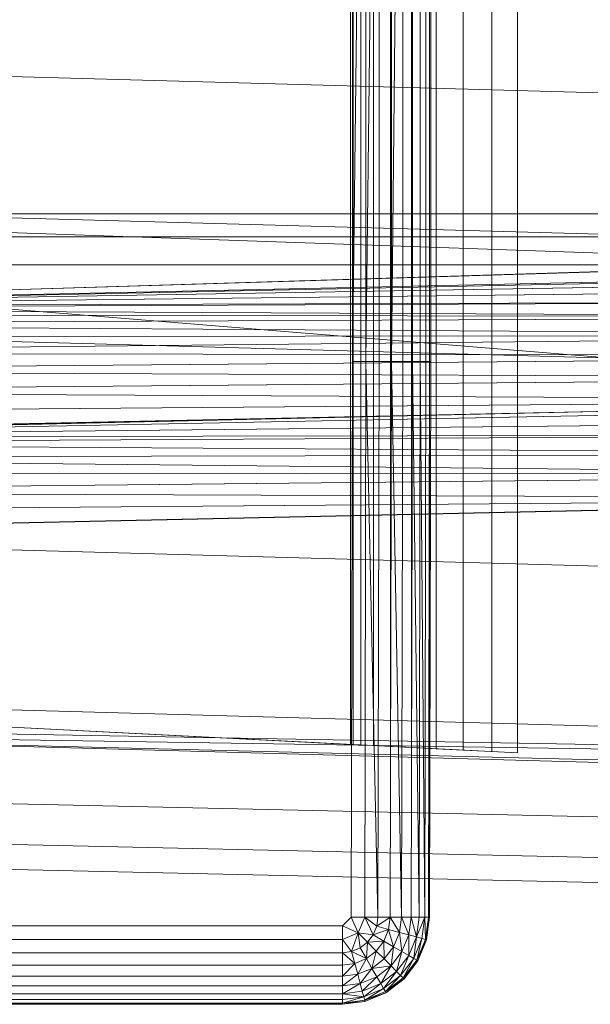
# Model space of a CAD drawing. Header units: metres. Extents: x 397.7 to 427.5, y 12.7 to 28.4.
# Tile 81 of 130: x 407.6486 to 407.7446, y 27.0313 to 27.1968. Entities that reach past the tile are written whole.
import ezdxf

# ---------------------------------------------------------------- set-up
doc = ezdxf.new("R2010")
doc.units = ezdxf.units.M
doc.layers.add('A-DETL-____-MBND', color=7, linetype='Continuous', lineweight=18)

# ---------------------------------------------------------------- blocks, each defined once
blk = doc.blocks.new('Family - Inodor P4-154500-07_CLI_AIRE_P4')
at = {"layer": 'A-DETL-____-MBND', "color": 253, "true_color": 0xaaaaaa}
for p, q in [((0.16489, 0.38826), (0.16489, 0.01465)), ((0.16489, 0.38826), (0.16489, 0.01465)), ((0.15161, 0.36098), (0.15161, 0.0437)), ((0.15205, 0.361), (0.15205, 0.04368)), ((0.15334, 0.36106), (0.15334, 0.04361)), ((0.15546, 0.36117), (0.15546, 0.04351)), ((0.15833, 0.36132), (0.15833, 0.04336)), ((0.16188, 0.3615), (0.16187, 0.04318)), ((0.16598, 0.36171), (0.16598, 0.04297)), ((0.17052, 0.36194), (0.17052, 0.04274)), ((0.17536, 0.36218), (0.17536, 0.04249)), ((0.17966, 0.04228), (0.17966, 0.3624)), ((0.15191, 0.10805), (0.15191, 0.29485)), ((0.15191, 0.29485), (0.15191, 0.10805)), ((0.15419, 0.29485), (0.15191, 0.10805)), ((0.15191, 0.10805), (0.15191, 0.29485)), ((0.15191, 0.10805), (0.15419, 0.29485)), ((0.15419, 0.10805), (0.15419, 0.29485)), ((0.15641, 0.29485), (0.15419, 0.10805)), ((0.15419, 0.10805), (0.15419, 0.29485)), ((0.15419, 0.10805), (0.15419, 0.29485)), ((0.15419, 0.10805), (0.15641, 0.29485)), ((0.15641, 0.10805), (0.15641, 0.29485)), ((0.15641, 0.10805), (0.15641, 0.29485)), ((0.15641, 0.10805), (0.15641, 0.29485)), ((0.15849, 0.10805), (0.15849, 0.29485)), ((0.15849, 0.29485), (0.15849, 0.10805)), ((0.16037, 0.29485), (0.15849, 0.10805)), ((0.15849, 0.10805), (0.15849, 0.29485)), ((0.15849, 0.10805), (0.16037, 0.29485)), ((0.16037, 0.10805), (0.16037, 0.29485)), ((0.16037, 0.10805), (0.16037, 0.29485)), ((0.16037, 0.10805), (0.16037, 0.29485)), ((0.162, 0.10805), (0.162, 0.29485)), ((0.162, 0.29485), (0.162, 0.10805)), ((0.162, 0.10805), (0.162, 0.29485)), ((0.16332, 0.10805), (0.16332, 0.29485)), ((0.16332, 0.29485), (0.16332, 0.10805)), ((0.16332, 0.10805), (0.16332, 0.29485)), ((0.16429, 0.10805), (0.16429, 0.29485)), ((0.16429, 0.29485), (0.16429, 0.10805)), ((0.16429, 0.10805), (0.16429, 0.29485)), ((0.16489, 0.10805), (0.16489, 0.29485)), ((0.16489, 0.29485), (0.16489, 0.10805)), ((0.16489, 0.10805), (0.16489, 0.29485)), ((0.16509, 0.29485), (0.16509, 0.10805)), ((0.16509, 0.29485), (0.16509, 0.10805)), ((0.51095, 0.14444), (0.00127, 0.15852)), ((0.51095, 0.12067), (0.00127, 0.13475)), ((0.52327, 0.1334), (0.00127, 0.11723)), ((0.28176, 0.13288), (0.00186, 0.13288)), ((0.28176, 0.13288), (0.00186, 0.13288)), ((0.28176, 0.12326), (0.00186, 0.13288)), ((0.28176, 0.12326), (0.00186, 0.13288)), ((0.00186, 0.13288), (0.28176, 0.13288)), ((0.28176, 0.13288), (0.00186, 0.13288)), ((0.00187, 0.11726), (0.52327, 0.1334)), ((0.00187, 0.11726), (0.52327, 0.1334)), ((0.00187, 0.11726), (0.51154, 0.13288)), ((0.00187, 0.11726), (0.51154, 0.13288)), ((0.00186, 0.12899), (0.28176, 0.12899)), ((0.28176, 0.12899), (0.00186, 0.12899)), ((0.00186, 0.12431), (0.28176, 0.12431)), ((0.28176, 0.12431), (0.00186, 0.12431)), ((0.28175, 0.10165), (0.00186, 0.12431)), ((0.28175, 0.10165), (0.00186, 0.12431)), ((0.00187, 0.11726), (0.28176, 0.12326)), ((0.00187, 0.11726), (0.28176, 0.12326)), ((0.28176, 0.12326), (0.00187, 0.11726)), ((0.00187, 0.11726), (0.28176, 0.12326)), ((0.28176, 0.12295), (0.00187, 0.11726)), ((0.00187, 0.11726), (0.28176, 0.12295)), ((0.28176, 0.12197), (0.00187, 0.11726)), ((0.00187, 0.11726), (0.28176, 0.12197)), ((0.28176, 0.12037), (0.00187, 0.11726)), ((0.00187, 0.11726), (0.28176, 0.12037)), ((0.28176, 0.11819), (0.00187, 0.11726)), ((0.00187, 0.11694), (0.28176, 0.11819)), ((0.00187, 0.11726), (0.28176, 0.11819)), ((0.00187, 0.11694), (0.28176, 0.11819)), ((0.28176, 0.11552), (0.00187, 0.11694)), ((0.28176, 0.11552), (0.00187, 0.11694)), ((0.28176, 0.11552), (0.00187, 0.11596)), ((0.28176, 0.11552), (0.00187, 0.11596)), ((0.28176, 0.11552), (0.00187, 0.11436)), ((0.00187, 0.11436), (0.28176, 0.11552)), ((0.28176, 0.11242), (0.00187, 0.11436)), ((0.28176, 0.11242), (0.00187, 0.11436)), ((0.51095, 0.09991), (0.00127, 0.11399)), ((0.28176, 0.11242), (0.00187, 0.11219)), ((0.00187, 0.10951), (0.28176, 0.11242)), ((0.00187, 0.11219), (0.28176, 0.11242)), ((0.00187, 0.10951), (0.28176, 0.11242)), ((0.28176, 0.10898), (0.00187, 0.10951)), ((0.28176, 0.10898), (0.00187, 0.10951)), ((0.28176, 0.10898), (0.00187, 0.10641)), ((0.00187, 0.10641), (0.28176, 0.10898)), ((0.15171, 0.01465), (0.15191, 0.10805)), ((0.15191, 0.10805), (0.15171, 0.01465)), ((0.15191, 0.10805), (0.15171, 0.01465)), ((0.15419, 0.10805), (0.15191, 0.10805)), ((0.15419, 0.10805), (0.15191, 0.10805)), ((0.15419, 0.10805), (0.15399, 0.01465)), ((0.15419, 0.10805), (0.15399, 0.01465)), ((0.15399, 0.01465), (0.15419, 0.10805)), ((0.15641, 0.10805), (0.15419, 0.10805)), ((0.15641, 0.10805), (0.15419, 0.10805)), ((0.15621, 0.01465), (0.15419, 0.10805)), ((0.15621, 0.01465), (0.15419, 0.10805)), ((0.15641, 0.10805), (0.15621, 0.01465)), ((0.15641, 0.10805), (0.15621, 0.01465)), ((0.15641, 0.10805), (0.15621, 0.01465)), ((0.15641, 0.10805), (0.15849, 0.10805)), ((0.15849, 0.10805), (0.15641, 0.10805)), ((0.15849, 0.10805), (0.15829, 0.01465)), ((0.15849, 0.10805), (0.15829, 0.01465)), ((0.15829, 0.01465), (0.15849, 0.10805)), ((0.16037, 0.10805), (0.15849, 0.10805)), ((0.16037, 0.10805), (0.15849, 0.10805)), ((0.16017, 0.01465), (0.15849, 0.10805)), ((0.16017, 0.01465), (0.15849, 0.10805)), ((0.16037, 0.10805), (0.16017, 0.01465)), ((0.16037, 0.10805), (0.16017, 0.01465)), ((0.16037, 0.10805), (0.16017, 0.01465)), ((0.16037, 0.10805), (0.162, 0.10805)), ((0.162, 0.10805), (0.16037, 0.10805)), ((0.162, 0.10805), (0.1618, 0.01465)), ((0.162, 0.10805), (0.1618, 0.01465)), ((0.1618, 0.01465), (0.162, 0.10805)), ((0.16332, 0.10805), (0.162, 0.10805)), ((0.162, 0.10805), (0.16332, 0.10805)), ((0.16332, 0.10805), (0.162, 0.10805)), ((0.16312, 0.01465), (0.162, 0.10805)), ((0.16312, 0.01465), (0.162, 0.10805)), ((0.16332, 0.10805), (0.16312, 0.01465)), ((0.16332, 0.10805), (0.16312, 0.01465)), ((0.16312, 0.01465), (0.16332, 0.10805)), ((0.16429, 0.10805), (0.16332, 0.10805)), ((0.16332, 0.10805), (0.16429, 0.10805)), ((0.16429, 0.10805), (0.16332, 0.10805)), ((0.16409, 0.01465), (0.16332, 0.10805)), ((0.16409, 0.01465), (0.16332, 0.10805)), ((0.16429, 0.10805), (0.16409, 0.01465)), ((0.16429, 0.10805), (0.16409, 0.01465)), ((0.16429, 0.10805), (0.16409, 0.01465)), ((0.16489, 0.10805), (0.16429, 0.10805)), ((0.16429, 0.10805), (0.16489, 0.10805)), ((0.16489, 0.10805), (0.16429, 0.10805)), ((0.16489, 0.10805), (0.16469, 0.01465)), ((0.16489, 0.10805), (0.16469, 0.01465)), ((0.16469, 0.01465), (0.16489, 0.10805)), ((0.16509, 0.10805), (0.16489, 0.10805)), ((0.16509, 0.10805), (0.16489, 0.01465)), ((0.16489, 0.10805), (0.16509, 0.10805)), ((0.16509, 0.10805), (0.16489, 0.01465)), ((0.16509, 0.10805), (0.16489, 0.10805)), ((0.16489, 0.01465), (0.16489, 0.10805)), ((0.16489, 0.01465), (0.16489, 0.10805)), ((0.28176, 0.10533), (0.00187, 0.10641)), ((0.28176, 0.10533), (0.00187, 0.10641)), ((0.28176, 0.10533), (0.00187, 0.10298)), ((0.00187, 0.10298), (0.28176, 0.10533)), ((0.28176, 0.10156), (0.00187, 0.10298)), ((0.28176, 0.10156), (0.00187, 0.10298)), ((0.28176, 0.10156), (0.00127, 0.09542)), ((0.28176, 0.10156), (0.00187, 0.09932)), ((0.00187, 0.09555), (0.28176, 0.10156)), ((0.00187, 0.09932), (0.28176, 0.10156)), ((0.00187, 0.09555), (0.28176, 0.10156)), ((0.28175, 0.10165), (0.00192, 0.09531)), ((0.00192, 0.09531), (0.28175, 0.10165)), ((0.28181, 0.10065), (0.00192, 0.09531)), ((0.00192, 0.09531), (0.28181, 0.10065)), ((0.28181, 0.0982), (0.00192, 0.09531)), ((0.00192, 0.09531), (0.28181, 0.0982)), ((0.28181, 0.09576), (0.00192, 0.09531)), ((0.00192, 0.09431), (0.28181, 0.09576)), ((0.00192, 0.09531), (0.28181, 0.09576)), ((0.00192, 0.09431), (0.28181, 0.09576)), ((0.28181, 0.09248), (0.00192, 0.09431)), ((0.28181, 0.09248), (0.00192, 0.09431)), ((0.28181, 0.09248), (0.00192, 0.09185)), ((0.00192, 0.09185), (0.28181, 0.09248)), ((0.28181, 0.08906), (0.00192, 0.09185)), ((0.28181, 0.08906), (0.00192, 0.09185)), ((0.28181, 0.08906), (0.00192, 0.08942)), ((0.28181, 0.08906), (0.00192, 0.08942)), ((0.28181, 0.08906), (0.00192, 0.08614)), ((0.00192, 0.08614), (0.28181, 0.08906)), ((0.28181, 0.08497), (0.00192, 0.08614)), ((0.28181, 0.08497), (0.00192, 0.08614)), ((0.28181, 0.08497), (0.00127, 0.07882)), ((0.28181, 0.08497), (0.00192, 0.08272)), ((0.00192, 0.07896), (0.28181, 0.08497)), ((0.00192, 0.08272), (0.28181, 0.08497)), ((0.00192, 0.07896), (0.28181, 0.08497)), ((0.51095, 0.06488), (0.00127, 0.07896)), ((0.51095, 0.03799), (0.00127, 0.05207)), ((0.01521, 0.05064), (0.15161, 0.0437)), ((0.17966, 0.04228), (0.01521, 0.05064)), ((0.51095, 0.03799), (0.00127, 0.04712)), ((0.51095, 0.03799), (0.00127, 0.04594)), ((0.51095, 0.03305), (0.00127, 0.04594)), ((0.51095, 0.03186), (0.00127, 0.04594)), ((0.15161, 0.0437), (0.15205, 0.04368)), ((0.15205, 0.04368), (0.15334, 0.04361)), ((0.15334, 0.04361), (0.15546, 0.04351)), ((0.15546, 0.04351), (0.15833, 0.04336)), ((0.15833, 0.04336), (0.16187, 0.04318)), ((0.16187, 0.04318), (0.16598, 0.04297)), ((0.16598, 0.04297), (0.17052, 0.04274)), ((0.17052, 0.04274), (0.17536, 0.04249)), ((0.17536, 0.04249), (0.17966, 0.04228)), ((0.00056, 0.03582), (0.31998, 0.0287)), ((0.00056, 0.03582), (0.31998, 0.0287)), ((0.00022, 0.02899), (0.31971, 0.02187)), ((0.00022, 0.02899), (0.31971, 0.02187)), ((0, 0.02477), (0.31954, 0.01764)), ((0, 0.02477), (0.31954, 0.01764)), ((0.15171, 0.01465), (0.15024, 0.01318)), ((0.15171, 0.01465), (0.15024, 0.01318)), ((0.15024, 0.01318), (0.15171, 0.01465)), ((0.15399, 0.01465), (0.15171, 0.01465)), ((0.15289, 0.012), (0.15171, 0.01465)), ((0.15399, 0.01465), (0.15171, 0.01465)), ((0.15289, 0.012), (0.15171, 0.01465)), ((0.15399, 0.01465), (0.15289, 0.012)), ((0.15289, 0.012), (0.15399, 0.01465)), ((0.15621, 0.01465), (0.15399, 0.01465)), ((0.156, 0.01311), (0.15399, 0.01465)), ((0.15621, 0.01465), (0.15399, 0.01465)), ((0.156, 0.01311), (0.15399, 0.01465)), ((0.15399, 0.01465), (0.15621, 0.01465)), ((0.156, 0.01311), (0.15399, 0.01465)), ((0.15541, 0.01167), (0.15399, 0.01465)), ((0.15541, 0.01167), (0.15399, 0.01465)), ((0.15621, 0.01465), (0.156, 0.01311)), ((0.15829, 0.01465), (0.156, 0.01311)), ((0.156, 0.01311), (0.15621, 0.01465)), ((0.156, 0.01311), (0.15621, 0.01465)), ((0.156, 0.01311), (0.15829, 0.01465)), ((0.15829, 0.01465), (0.15621, 0.01465)), ((0.15829, 0.01465), (0.15621, 0.01465)), ((0.15829, 0.01465), (0.15621, 0.01465)), ((0.15829, 0.01465), (0.15801, 0.01257)), ((0.15801, 0.01257), (0.15829, 0.01465)), ((0.15801, 0.01257), (0.15829, 0.01465)), ((0.16017, 0.01465), (0.15829, 0.01465)), ((0.16017, 0.01465), (0.15829, 0.01465)), ((0.16017, 0.01465), (0.15829, 0.01465)), ((0.15983, 0.01208), (0.15829, 0.01465)), ((0.15983, 0.01208), (0.15829, 0.01465)), ((0.16017, 0.01465), (0.15983, 0.01208)), ((0.16017, 0.01465), (0.15983, 0.01208)), ((0.15983, 0.01208), (0.16017, 0.01465)), ((0.1618, 0.01465), (0.16017, 0.01465)), ((0.1618, 0.01465), (0.16017, 0.01465)), ((0.1618, 0.01465), (0.16017, 0.01465)), ((0.1614, 0.01166), (0.16017, 0.01465)), ((0.1614, 0.01166), (0.16017, 0.01465)), ((0.1618, 0.01465), (0.1614, 0.01166)), ((0.1618, 0.01465), (0.1614, 0.01166)), ((0.1614, 0.01166), (0.1618, 0.01465)), ((0.16312, 0.01465), (0.1618, 0.01465)), ((0.16312, 0.01465), (0.1618, 0.01465)), ((0.16312, 0.01465), (0.1618, 0.01465)), ((0.16268, 0.01132), (0.1618, 0.01465)), ((0.16268, 0.01132), (0.1618, 0.01465)), ((0.16312, 0.01465), (0.16268, 0.01132)), ((0.16312, 0.01465), (0.16268, 0.01132)), ((0.16409, 0.01465), (0.16268, 0.01132)), ((0.16268, 0.01132), (0.16312, 0.01465)), ((0.16268, 0.01132), (0.16409, 0.01465)), ((0.16409, 0.01465), (0.16312, 0.01465)), ((0.16409, 0.01465), (0.16312, 0.01465)), ((0.16409, 0.01465), (0.16312, 0.01465)), ((0.16409, 0.01465), (0.16362, 0.01106)), ((0.16362, 0.01106), (0.16409, 0.01465)), ((0.16362, 0.01106), (0.16409, 0.01465)), ((0.16469, 0.01465), (0.16409, 0.01465)), ((0.16469, 0.01465), (0.16409, 0.01465)), ((0.16469, 0.01465), (0.16409, 0.01465)), ((0.16419, 0.01091), (0.16409, 0.01465)), ((0.16419, 0.01091), (0.16409, 0.01465)), ((0.16469, 0.01465), (0.16419, 0.01091)), ((0.16469, 0.01465), (0.16419, 0.01091)), ((0.16419, 0.01091), (0.16469, 0.01465)), ((0.16489, 0.01465), (0.16439, 0.01086)), ((0.16489, 0.01465), (0.16439, 0.01086)), ((0.16489, 0.01465), (0.16439, 0.01086)), ((0.16489, 0.01465), (0.16439, 0.01086)), ((0.16439, 0.01086), (0.16469, 0.01465)), ((0.16439, 0.01086), (0.16469, 0.01465)), ((0.16489, 0.01465), (0.16469, 0.01465)), ((0.16489, 0.01465), (0.16469, 0.01465)), ((0.16489, 0.01465), (0.16469, 0.01465)), ((0.15024, 0.01318), (0.01521, 0.01318)), ((0.01521, 0.01318), (0.15024, 0.01318)), ((0.15024, 0.01318), (0.01521, 0.01318)), ((0.15289, 0.012), (0.15024, 0.01318)), ((0.15024, 0.0109), (0.15024, 0.01318)), ((0.15289, 0.012), (0.15024, 0.01318)), ((0.15024, 0.01318), (0.15024, 0.0109)), ((0.15289, 0.012), (0.15024, 0.0109)), ((0.15024, 0.0109), (0.15289, 0.012)), ((0.15178, 0.00888), (0.15289, 0.012)), ((0.15178, 0.00888), (0.15289, 0.012)), ((0.15541, 0.01167), (0.15289, 0.012)), ((0.15446, 0.01043), (0.15289, 0.012)), ((0.15322, 0.00948), (0.15289, 0.012)), ((0.15541, 0.01167), (0.15289, 0.012)), ((0.15541, 0.01167), (0.15289, 0.012)), ((0.15446, 0.01043), (0.15289, 0.012)), ((0.15446, 0.01043), (0.15289, 0.012)), ((0.15322, 0.00948), (0.15289, 0.012)), ((0.15322, 0.00948), (0.15289, 0.012)), ((0.15541, 0.01167), (0.15446, 0.01043)), ((0.15541, 0.01167), (0.15446, 0.01043)), ((0.15446, 0.01043), (0.15541, 0.01167)), ((0.156, 0.01311), (0.15541, 0.01167)), ((0.156, 0.01311), (0.15541, 0.01167)), ((0.15541, 0.01167), (0.156, 0.01311)), ((0.15801, 0.01257), (0.15541, 0.01167)), ((0.15541, 0.01167), (0.15801, 0.01257)), ((0.15721, 0.01062), (0.15541, 0.01167)), ((0.15721, 0.01062), (0.15541, 0.01167)), ((0.15721, 0.01062), (0.15541, 0.01167)), ((0.15801, 0.01257), (0.156, 0.01311)), ((0.15801, 0.01257), (0.156, 0.01311)), ((0.15801, 0.01257), (0.156, 0.01311)), ((0.15801, 0.01257), (0.15721, 0.01062)), ((0.15721, 0.01062), (0.15801, 0.01257)), ((0.15721, 0.01062), (0.15801, 0.01257)), ((0.15983, 0.01208), (0.15801, 0.01257)), ((0.15983, 0.01208), (0.15801, 0.01257)), ((0.15983, 0.01208), (0.15801, 0.01257)), ((0.15884, 0.00968), (0.15801, 0.01257)), ((0.15884, 0.00968), (0.15801, 0.01257)), ((0.15983, 0.01208), (0.15884, 0.00968)), ((0.15983, 0.01208), (0.15884, 0.00968)), ((0.15884, 0.00968), (0.15983, 0.01208)), ((0.1614, 0.01166), (0.15983, 0.01208)), ((0.1614, 0.01166), (0.15983, 0.01208)), ((0.1614, 0.01166), (0.15983, 0.01208)), ((0.16025, 0.00887), (0.15983, 0.01208)), ((0.16025, 0.00887), (0.15983, 0.01208)), ((0.1614, 0.01166), (0.16025, 0.00887)), ((0.1614, 0.01166), (0.16025, 0.00887)), ((0.16025, 0.00887), (0.1614, 0.01166)), ((0.16139, 0.00821), (0.1614, 0.01166)), ((0.16139, 0.00821), (0.1614, 0.01166)), ((0.16268, 0.01132), (0.1614, 0.01166)), ((0.16268, 0.01132), (0.1614, 0.01166)), ((0.16268, 0.01132), (0.1614, 0.01166)), ((0.15024, 0.0109), (0.01521, 0.0109)), ((0.01521, 0.0109), (0.15024, 0.0109)), ((0.15024, 0.0109), (0.01521, 0.0109)), ((0.15178, 0.00888), (0.15024, 0.0109)), ((0.15024, 0.00868), (0.15024, 0.0109)), ((0.15178, 0.00888), (0.15024, 0.0109)), ((0.15178, 0.00888), (0.15024, 0.0109)), ((0.15024, 0.00868), (0.15024, 0.0109)), ((0.15024, 0.0109), (0.15024, 0.00868)), ((0.15446, 0.01043), (0.15322, 0.00948)), ((0.15446, 0.01043), (0.15322, 0.00948)), ((0.15322, 0.00948), (0.15446, 0.01043)), ((0.15426, 0.00768), (0.15446, 0.01043)), ((0.15426, 0.00768), (0.15446, 0.01043)), ((0.15721, 0.01062), (0.15446, 0.01043)), ((0.15446, 0.01043), (0.15721, 0.01062)), ((0.15593, 0.00896), (0.15446, 0.01043)), ((0.15593, 0.00896), (0.15446, 0.01043)), ((0.15593, 0.00896), (0.15446, 0.01043)), ((0.15721, 0.01062), (0.15593, 0.00896)), ((0.15593, 0.00896), (0.15721, 0.01062)), ((0.15593, 0.00896), (0.15721, 0.01062)), ((0.15884, 0.00968), (0.15721, 0.01062)), ((0.15884, 0.00968), (0.15721, 0.01062)), ((0.15884, 0.00968), (0.15721, 0.01062)), ((0.15726, 0.00763), (0.15721, 0.01062)), ((0.15726, 0.00763), (0.15721, 0.01062)), ((0.16268, 0.01132), (0.16139, 0.00821)), ((0.16268, 0.01132), (0.16139, 0.00821)), ((0.16139, 0.00821), (0.16268, 0.01132)), ((0.16223, 0.00772), (0.16268, 0.01132)), ((0.16223, 0.00772), (0.16268, 0.01132)), ((0.16362, 0.01106), (0.16223, 0.00772)), ((0.16362, 0.01106), (0.16223, 0.00772)), ((0.16223, 0.00772), (0.16362, 0.01106)), ((0.16362, 0.01106), (0.16268, 0.01132)), ((0.16362, 0.01106), (0.16268, 0.01132)), ((0.16362, 0.01106), (0.16268, 0.01132)), ((0.16275, 0.00743), (0.16362, 0.01106)), ((0.16275, 0.00743), (0.16362, 0.01106)), ((0.16419, 0.01091), (0.16275, 0.00743)), ((0.16419, 0.01091), (0.16275, 0.00743)), ((0.16275, 0.00743), (0.16419, 0.01091)), ((0.16292, 0.00733), (0.16419, 0.01091)), ((0.16292, 0.00733), (0.16419, 0.01091)), ((0.16439, 0.01086), (0.16292, 0.00733)), ((0.16439, 0.01086), (0.16292, 0.00733)), ((0.16439, 0.01086), (0.16292, 0.00733)), ((0.16439, 0.01086), (0.16292, 0.00733)), ((0.16419, 0.01091), (0.16362, 0.01106)), ((0.16419, 0.01091), (0.16362, 0.01106)), ((0.16419, 0.01091), (0.16362, 0.01106)), ((0.16439, 0.01086), (0.16419, 0.01091)), ((0.16439, 0.01086), (0.16419, 0.01091)), ((0.16439, 0.01086), (0.16419, 0.01091)), ((0.15024, 0.00868), (0.01521, 0.00868)), ((0.01521, 0.00868), (0.15024, 0.00868)), ((0.15024, 0.00868), (0.01521, 0.00868)), ((0.15178, 0.00888), (0.15024, 0.00868)), ((0.15178, 0.00888), (0.15024, 0.00868)), ((0.15024, 0.00868), (0.15178, 0.00888)), ((0.15024, 0.0066), (0.15024, 0.00868)), ((0.15232, 0.00687), (0.15024, 0.00868)), ((0.15024, 0.00868), (0.15024, 0.0066)), ((0.15232, 0.00687), (0.15024, 0.00868)), ((0.15024, 0.0066), (0.15024, 0.00868)), ((0.15322, 0.00948), (0.15178, 0.00888)), ((0.15322, 0.00948), (0.15178, 0.00888)), ((0.15178, 0.00888), (0.15322, 0.00948)), ((0.15178, 0.00888), (0.15232, 0.00687)), ((0.15426, 0.00768), (0.15178, 0.00888)), ((0.15232, 0.00687), (0.15178, 0.00888)), ((0.15426, 0.00768), (0.15178, 0.00888)), ((0.15232, 0.00687), (0.15178, 0.00888)), ((0.15426, 0.00768), (0.15322, 0.00948)), ((0.15426, 0.00768), (0.15322, 0.00948)), ((0.15426, 0.00768), (0.15322, 0.00948)), ((0.15593, 0.00896), (0.15426, 0.00768)), ((0.15593, 0.00896), (0.15426, 0.00768)), ((0.15426, 0.00768), (0.15593, 0.00896)), ((0.1552, 0.00605), (0.15593, 0.00896)), ((0.1552, 0.00605), (0.15593, 0.00896)), ((0.15726, 0.00763), (0.15593, 0.00896)), ((0.15726, 0.00763), (0.15593, 0.00896)), ((0.15726, 0.00763), (0.15593, 0.00896)), ((0.15884, 0.00968), (0.15726, 0.00763)), ((0.15884, 0.00968), (0.15726, 0.00763)), ((0.15726, 0.00763), (0.15884, 0.00968)), ((0.15841, 0.00648), (0.15884, 0.00968)), ((0.15841, 0.00648), (0.15884, 0.00968)), ((0.16025, 0.00887), (0.15841, 0.00648)), ((0.16025, 0.00887), (0.15841, 0.00648)), ((0.15841, 0.00648), (0.16025, 0.00887)), ((0.16025, 0.00887), (0.15884, 0.00968)), ((0.16025, 0.00887), (0.15884, 0.00968)), ((0.16025, 0.00887), (0.15884, 0.00968)), ((0.15935, 0.00554), (0.16025, 0.00887)), ((0.15935, 0.00554), (0.16025, 0.00887)), ((0.16139, 0.00821), (0.16025, 0.00887)), ((0.16139, 0.00821), (0.16025, 0.00887)), ((0.16139, 0.00821), (0.16025, 0.00887)), ((0.15232, 0.00687), (0.15024, 0.0066)), ((0.15232, 0.00687), (0.15024, 0.0066)), ((0.15024, 0.00472), (0.15232, 0.00687)), ((0.15024, 0.0066), (0.15232, 0.00687)), ((0.15024, 0.00472), (0.15232, 0.00687)), ((0.15426, 0.00768), (0.15232, 0.00687)), ((0.15426, 0.00768), (0.15232, 0.00687)), ((0.15232, 0.00687), (0.15426, 0.00768)), ((0.15281, 0.00505), (0.15232, 0.00687)), ((0.15281, 0.00505), (0.15232, 0.00687)), ((0.15281, 0.00505), (0.15232, 0.00687)), ((0.15281, 0.00505), (0.15426, 0.00768)), ((0.15281, 0.00505), (0.15426, 0.00768)), ((0.1552, 0.00605), (0.15426, 0.00768)), ((0.1552, 0.00605), (0.15426, 0.00768)), ((0.1552, 0.00605), (0.15426, 0.00768)), ((0.15726, 0.00763), (0.1552, 0.00605)), ((0.15726, 0.00763), (0.1552, 0.00605)), ((0.1552, 0.00605), (0.15726, 0.00763)), ((0.15841, 0.00648), (0.15726, 0.00763)), ((0.15841, 0.00648), (0.15726, 0.00763)), ((0.15841, 0.00648), (0.15726, 0.00763)), ((0.16139, 0.00821), (0.15935, 0.00554)), ((0.16139, 0.00821), (0.15935, 0.00554)), ((0.15935, 0.00554), (0.16139, 0.00821)), ((0.16003, 0.00485), (0.16139, 0.00821)), ((0.16003, 0.00485), (0.16139, 0.00821)), ((0.16223, 0.00772), (0.16003, 0.00485)), ((0.16223, 0.00772), (0.16003, 0.00485)), ((0.16003, 0.00485), (0.16223, 0.00772)), ((0.16045, 0.00443), (0.16223, 0.00772)), ((0.16045, 0.00443), (0.16223, 0.00772)), ((0.16275, 0.00743), (0.16045, 0.00443)), ((0.16275, 0.00743), (0.16045, 0.00443)), ((0.16045, 0.00443), (0.16275, 0.00743)), ((0.1606, 0.00429), (0.16275, 0.00743)), ((0.1606, 0.00429), (0.16275, 0.00743)), ((0.16292, 0.00733), (0.1606, 0.00429)), ((0.16292, 0.00733), (0.1606, 0.00429)), ((0.16292, 0.00733), (0.1606, 0.00429)), ((0.16292, 0.00733), (0.1606, 0.00429)), ((0.16223, 0.00772), (0.16139, 0.00821)), ((0.16223, 0.00772), (0.16139, 0.00821)), ((0.16223, 0.00772), (0.16139, 0.00821)), ((0.16275, 0.00743), (0.16223, 0.00772)), ((0.16275, 0.00743), (0.16223, 0.00772)), ((0.16275, 0.00743), (0.16223, 0.00772)), ((0.16292, 0.00733), (0.16275, 0.00743)), ((0.16292, 0.00733), (0.16275, 0.00743)), ((0.16292, 0.00733), (0.16275, 0.00743)), ((0.15024, 0.0066), (0.01521, 0.0066)), ((0.01521, 0.0066), (0.15024, 0.0066)), ((0.15024, 0.0066), (0.01521, 0.0066)), ((0.15024, 0.00472), (0.15024, 0.0066)), ((0.15024, 0.00472), (0.15024, 0.0066)), ((0.15024, 0.0066), (0.15024, 0.00472)), ((0.15281, 0.00505), (0.15024, 0.00472)), ((0.15281, 0.00505), (0.15024, 0.00472)), ((0.15024, 0.00309), (0.15281, 0.00505)), ((0.15024, 0.00472), (0.15281, 0.00505)), ((0.15024, 0.00309), (0.15281, 0.00505)), ((0.1552, 0.00605), (0.15281, 0.00505)), ((0.1552, 0.00605), (0.15281, 0.00505)), ((0.15281, 0.00505), (0.1552, 0.00605)), ((0.15323, 0.00348), (0.15281, 0.00505)), ((0.15323, 0.00348), (0.15281, 0.00505)), ((0.15323, 0.00348), (0.15281, 0.00505)), ((0.15323, 0.00348), (0.1552, 0.00605)), ((0.15323, 0.00348), (0.1552, 0.00605)), ((0.15841, 0.00648), (0.1552, 0.00605)), ((0.1552, 0.00605), (0.15841, 0.00648)), ((0.15602, 0.00464), (0.1552, 0.00605)), ((0.15602, 0.00464), (0.1552, 0.00605)), ((0.15602, 0.00464), (0.1552, 0.00605)), ((0.15841, 0.00648), (0.15602, 0.00464)), ((0.15602, 0.00464), (0.15841, 0.00648)), ((0.15602, 0.00464), (0.15841, 0.00648)), ((0.15668, 0.0035), (0.15841, 0.00648)), ((0.15668, 0.0035), (0.15841, 0.00648)), ((0.15935, 0.00554), (0.15668, 0.0035)), ((0.15935, 0.00554), (0.15668, 0.0035)), ((0.15668, 0.0035), (0.15935, 0.00554)), ((0.15716, 0.00265), (0.15935, 0.00554)), ((0.15716, 0.00265), (0.15935, 0.00554)), ((0.15935, 0.00554), (0.15841, 0.00648)), ((0.15935, 0.00554), (0.15841, 0.00648)), ((0.15935, 0.00554), (0.15841, 0.00648)), ((0.16003, 0.00485), (0.15935, 0.00554)), ((0.16003, 0.00485), (0.15935, 0.00554)), ((0.16003, 0.00485), (0.15935, 0.00554)), ((0.15024, 0.00472), (0.01521, 0.00472)), ((0.01521, 0.00472), (0.15024, 0.00472)), ((0.15024, 0.00472), (0.01521, 0.00472)), ((0.15024, 0.00309), (0.15024, 0.00472)), ((0.15024, 0.00309), (0.15024, 0.00472)), ((0.15024, 0.00472), (0.15024, 0.00309)), ((0.15323, 0.00348), (0.15024, 0.00309)), ((0.15323, 0.00348), (0.15024, 0.00309)), ((0.15024, 0.00177), (0.15323, 0.00348)), ((0.15024, 0.00309), (0.15323, 0.00348)), ((0.15024, 0.00177), (0.15323, 0.00348)), ((0.15602, 0.00464), (0.15323, 0.00348)), ((0.15602, 0.00464), (0.15323, 0.00348)), ((0.15323, 0.00348), (0.15602, 0.00464)), ((0.15357, 0.00221), (0.15323, 0.00348)), ((0.15357, 0.00221), (0.15323, 0.00348)), ((0.15357, 0.00221), (0.15323, 0.00348)), ((0.15357, 0.00221), (0.15602, 0.00464)), ((0.15357, 0.00221), (0.15602, 0.00464)), ((0.15668, 0.0035), (0.15357, 0.00221)), ((0.15668, 0.0035), (0.15357, 0.00221)), ((0.15357, 0.00221), (0.15668, 0.0035)), ((0.15382, 0.00127), (0.15668, 0.0035)), ((0.15382, 0.00127), (0.15668, 0.0035)), ((0.15668, 0.0035), (0.15602, 0.00464)), ((0.15668, 0.0035), (0.15602, 0.00464)), ((0.15668, 0.0035), (0.15602, 0.00464)), ((0.15716, 0.00265), (0.15668, 0.0035)), ((0.15716, 0.00265), (0.15668, 0.0035)), ((0.15716, 0.00265), (0.15668, 0.0035)), ((0.16003, 0.00485), (0.15716, 0.00265)), ((0.16003, 0.00485), (0.15716, 0.00265)), ((0.15716, 0.00265), (0.16003, 0.00485)), ((0.15746, 0.00214), (0.16003, 0.00485)), ((0.15746, 0.00214), (0.16003, 0.00485)), ((0.16045, 0.00443), (0.15746, 0.00214)), ((0.16045, 0.00443), (0.15746, 0.00214)), ((0.15746, 0.00214), (0.16045, 0.00443)), ((0.1606, 0.00429), (0.15746, 0.00214)), ((0.15746, 0.00214), (0.1606, 0.00429)), ((0.1606, 0.00429), (0.15756, 0.00196)), ((0.1606, 0.00429), (0.15756, 0.00196)), ((0.1606, 0.00429), (0.15756, 0.00196)), ((0.15756, 0.00196), (0.1606, 0.00429)), ((0.16045, 0.00443), (0.16003, 0.00485)), ((0.16045, 0.00443), (0.16003, 0.00485)), ((0.16045, 0.00443), (0.16003, 0.00485)), ((0.1606, 0.00429), (0.16045, 0.00443)), ((0.1606, 0.00429), (0.16045, 0.00443)), ((0.1606, 0.00429), (0.16045, 0.00443)), ((0.15024, 0.00309), (0.01521, 0.00309)), ((0.01521, 0.00309), (0.15024, 0.00309)), ((0.15024, 0.00309), (0.01521, 0.00309)), ((0.15024, 0.00177), (0.01521, 0.00177)), ((0.01521, 0.00177), (0.15024, 0.00177)), ((0.15024, 0.00177), (0.01521, 0.00177)), ((0.15024, 0.00177), (0.15024, 0.00309)), ((0.15024, 0.00177), (0.15024, 0.00309)), ((0.15024, 0.00309), (0.15024, 0.00177)), ((0.15357, 0.00221), (0.15024, 0.00177)), ((0.15357, 0.00221), (0.15024, 0.00177)), ((0.15024, 0.00177), (0.15357, 0.00221)), ((0.15024, 0.0008), (0.15024, 0.00177)), ((0.15382, 0.00127), (0.15024, 0.00177)), ((0.15024, 0.00177), (0.15024, 0.0008)), ((0.15382, 0.00127), (0.15024, 0.00177)), ((0.15024, 0.0008), (0.15024, 0.00177)), ((0.15382, 0.00127), (0.15357, 0.00221)), ((0.15382, 0.00127), (0.15357, 0.00221)), ((0.15382, 0.00127), (0.15357, 0.00221)), ((0.15716, 0.00265), (0.15382, 0.00127)), ((0.15716, 0.00265), (0.15382, 0.00127)), ((0.15382, 0.00127), (0.15716, 0.00265)), ((0.15398, 0.00069), (0.15716, 0.00265)), ((0.15398, 0.00069), (0.15716, 0.00265)), ((0.15746, 0.00214), (0.15398, 0.00069)), ((0.15746, 0.00214), (0.15398, 0.00069)), ((0.15398, 0.00069), (0.15746, 0.00214)), ((0.15756, 0.00196), (0.15398, 0.00069)), ((0.15398, 0.00069), (0.15756, 0.00196)), ((0.15756, 0.00196), (0.15403, 0.0005)), ((0.15756, 0.00196), (0.15403, 0.0005)), ((0.15756, 0.00196), (0.15403, 0.0005)), ((0.15403, 0.0005), (0.15756, 0.00196)), ((0.15746, 0.00214), (0.15716, 0.00265)), ((0.15746, 0.00214), (0.15716, 0.00265)), ((0.15746, 0.00214), (0.15716, 0.00265)), ((0.15756, 0.00196), (0.15746, 0.00214)), ((0.15756, 0.00196), (0.15746, 0.00214)), ((0.15756, 0.00196), (0.15746, 0.00214)), ((0.15024, 0.0008), (0.01521, 0.0008)), ((0.01521, 0.0008), (0.15024, 0.0008)), ((0.15024, 0.0008), (0.01521, 0.0008)), ((0.15024, 0.0002), (0.01521, 0.0002)), ((0.01521, 0.0002), (0.15024, 0.0002)), ((0.15024, 0.0002), (0.01521, 0.0002)), ((0.15024, 0), (0.01521, 0)), ((0.15024, 0), (0.01521, 0)), ((0.15024, 0), (0.01521, 0)), ((0.01521, 0), (0.15024, 0)), ((0.15382, 0.00127), (0.15024, 0.0008)), ((0.15382, 0.00127), (0.15024, 0.0008)), ((0.15024, 0.0002), (0.15382, 0.00127)), ((0.15024, 0.0008), (0.15382, 0.00127)), ((0.15024, 0.0002), (0.15382, 0.00127)), ((0.15024, 0.0002), (0.15024, 0.0008)), ((0.15024, 0.0002), (0.15024, 0.0008)), ((0.15024, 0.0008), (0.15024, 0.0002)), ((0.15398, 0.00069), (0.15024, 0.0002)), ((0.15398, 0.00069), (0.15024, 0.0002)), ((0.15024, 0), (0.15398, 0.00069)), ((0.15024, 0), (0.15398, 0.00069)), ((0.15024, 0.0002), (0.15398, 0.00069)), ((0.15403, 0.0005), (0.15024, 0)), ((0.15403, 0.0005), (0.15024, 0)), ((0.15403, 0.0005), (0.15024, 0)), ((0.15403, 0.0005), (0.15024, 0)), ((0.15024, 0), (0.15024, 0.0002)), ((0.15024, 0), (0.15024, 0.0002)), ((0.15024, 0.0002), (0.15024, 0)), ((0.15398, 0.00069), (0.15382, 0.00127)), ((0.15398, 0.00069), (0.15382, 0.00127)), ((0.15398, 0.00069), (0.15382, 0.00127)), ((0.15403, 0.0005), (0.15398, 0.00069)), ((0.15403, 0.0005), (0.15398, 0.00069)), ((0.15403, 0.0005), (0.15398, 0.00069))]:
    blk.add_line(p, q, dxfattribs=at)
blk = doc.blocks.new('LONDR55-XX_ZZ-ARQ-CAA-M3D-Londres55_ifc-1-07_CLI_AIRE_P4')
at = {"layer": 'A-DETL-____-MBND', "color": 253, "lineweight": 18, "true_color": 0xaaaaaa}
blk.add_blockref('Family - Inodor P4-154500-07_CLI_AIRE_P4', (407.55268, 27.03126), dxfattribs=at)

msp = doc.modelspace()

# ---------------------------------------------------------------- block references
at = {"lineweight": 5}
msp.add_blockref('LONDR55-XX_ZZ-ARQ-CAA-M3D-Londres55_ifc-1-07_CLI_AIRE_P4', (0, 0), dxfattribs=at)

doc.saveas('drawing.dxf')
